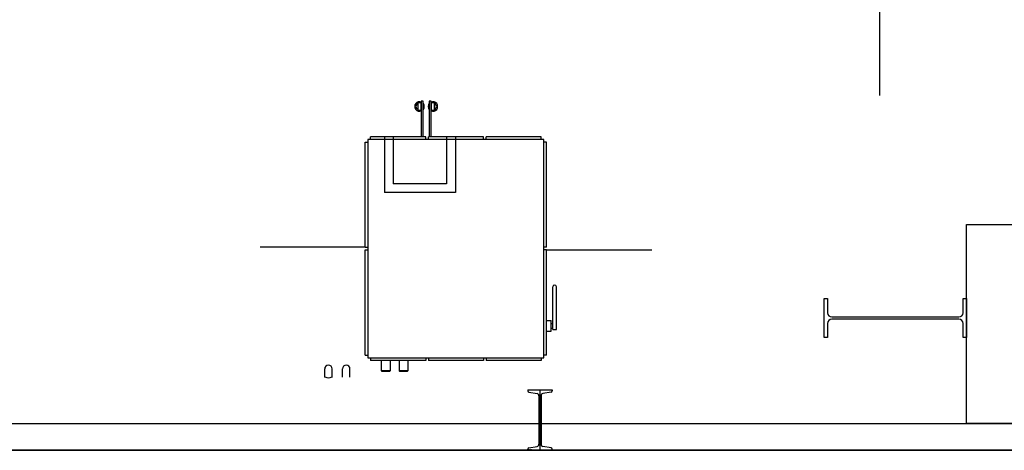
# Model space of a CAD drawing. Extents: x -1507204116 to 3732041488, y -170180604 to 62810664.
# Tile 37 of 54: x 128656 to 134196, y -2384 to 41. Entities that reach past the tile are written whole.
import ezdxf

# ---------------------------------------------------------------- set-up
doc = ezdxf.new("R2010")
doc.units = 0
doc.header["$LTSCALE"] = 1000
doc.header["$MEASUREMENT"] = 0
doc.linetypes.add('GEN7A', pattern=[7.5, 5, -1.25, 0, -1.25])
for name, color, linetype in [('_-0', 7, 'CONTINUOUS'), ('_-7A', 4, 'GEN7A'), ('_ZAŘÍZENÍ', 7, 'CONTINUOUS')]:
    doc.layers.add(name, color=color, linetype=linetype)
doc.styles.get("Standard").update_dxf_attribs({"font": 'ROMANS.shx', "height": 10})

msp = doc.modelspace()

# ---------------------------------------------------------------- linework, layer by layer
at = {"layer": '_-0', "color": 0, "lineweight": -2}
for p, q in [((131514.5, -2043), (131514.5, -2049.5)), ((131514.5, -2043), (131651.5, -2043)), ((131651.5, -2043), (131651.5, -2049.5)), ((131520.6, -2056.7), (131566.7, -2064.2)), ((131576.9, -2076.3), (131576.9, -2349.7)), ((131589.1, -2076.3), (131589.1, -2349.7)), ((131645.4, -2056.7), (131599.3, -2064.2)), ((131514.5, -2383), (131514.5, -2376.5)), ((131520.6, -2369.3), (131566.7, -2361.8)), ((131645.4, -2369.3), (131599.3, -2361.8)), ((131651.5, -2383), (131651.5, -2376.5)), ((131514.5, -2383), (131651.5, -2383))]:
    msp.add_line(p, q, dxfattribs=at)
for centre, radius, start, end in [((131521.8, -2049.5), 7.3, 180, 260.6625), ((131644.2, -2049.5), 7.3, 279.3375, 0), ((131564.7, -2076.3), 12.2, 0, 80.6625), ((131601.3, -2076.3), 12.2, 99.3375, 180), ((131521.8, -2376.5), 7.3, 99.3375, 180), ((131564.7, -2349.7), 12.2, 279.3375, 0), ((131601.3, -2349.7), 12.2, 180, 260.6625), ((131644.2, -2376.5), 7.3, 0, 80.6625)]:
    msp.add_arc(centre, radius, start, end, dxfattribs=at)
at = {"layer": '_-7A', "color": 0, "lineweight": -2}
msp.add_line((131583, -2043), (131583, -2383), dxfattribs=at)
at = {"layer": '_ZAŘÍZENÍ', "color": 0, "lineweight": -2}
for p, q in [((133493, 7415), (133493, -142)), ((133493, 217), (133493, -387)), ((130895.5, -428), (130895.5, -468)), ((130915.5, -428), (130895.5, -428)), ((130915.5, -418), (130915.5, -618)), ((130925.5, -418), (130915.5, -418)), ((130915.5, -468), (130915.5, -428)), ((130925.5, -618), (130925.5, -418)), ((130960.5, -418), (130960.5, -618)), ((130970.5, -418), (130960.5, -418)), ((130970.5, -618), (130970.5, -418)), ((130970.5, -428), (130970.5, -468)), ((130990.5, -428), (130970.5, -428)), ((130990.5, -468), (130990.5, -428)), ((130895.5, -468), (130915.5, -468)), ((130970.5, -468), (130990.5, -468)), ((130600.5, -1240.5), (130600.5, -648)), ((130600.5, -648), (130615.5, -648)), ((131605.5, -633), (130615.5, -633)), ((130615.5, -633), (130615.5, -1863)), ((130940.5, -618), (130630.5, -618)), ((130630.5, -633), (130630.5, -618)), ((130708, -618), (130708, -933)), ((130758, -618), (130758, -883)), ((130940.5, -633), (130940.5, -618)), ((131265.5, -618), (130955.5, -618)), ((130955.5, -633), (130955.5, -618)), ((131058, -618), (131058, -883)), ((131108, -618), (131108, -933)), ((131265.5, -633), (131265.5, -618)), ((131590.5, -618), (131280.5, -618)), ((131280.5, -633), (131280.5, -618)), ((131590.5, -633), (131590.5, -618)), ((131605.5, -1863), (131605.5, -633)), ((131620.5, -648), (131605.5, -648)), ((131620.5, -1240.5), (131620.5, -648)), ((131058, -883), (130758, -883)), ((131108, -933), (130708, -933)), ((130600.5, -1240.5), (130008, -1240.5)), ((130600.5, -1240.5), (130615.5, -1240.5)), ((130600.5, -1848), (130600.5, -1255.5)), ((130600.5, -1255.5), (130615.5, -1255.5)), ((131620.5, -1240.5), (131605.5, -1240.5)), ((131620.5, -1255.5), (131605.5, -1255.5)), ((131620.5, -1848), (131620.5, -1255.5)), ((131620.5, -1255.5), (132213, -1255.5)), ((131655.5, -1703), (131655.5, -1463)), ((131675.5, -1703), (131675.5, -1463)), ((133183, -1529), (133202, -1529)), ((133183, -1639), (133183, -1529)), ((133183, -1639), (133183, -1529)), ((133183, -1529), (133202, -1529)), ((133202, -1529), (133202, -1609)), ((133202, -1529), (133202, -1609)), ((133964, -1609), (133964, -1529)), ((133964, -1529), (133983, -1529)), ((133964, -1529), (133983, -1529)), ((133964, -1609), (133964, -1529)), ((133983, -1529), (133983, -1749)), ((133983, -1529), (133983, -1749)), ((131620.5, -1653), (131645.5, -1653)), ((131645.5, -1713), (131645.5, -1653)), ((133183, -1749), (133183, -1639)), ((133183, -1749), (133183, -1639)), ((133226, -1633), (133940, -1633)), ((133226, -1633), (133940, -1633)), ((133940, -1645), (133226, -1645)), ((133940, -1645), (133226, -1645)), ((131620.5, -1713), (131645.5, -1713)), ((131645.5, -1670.5), (131655.5, -1670.5)), ((131645.5, -1695.5), (131655.5, -1695.5)), ((131655.5, -1703), (131675.5, -1703)), ((133202, -1669), (133202, -1749)), ((133202, -1669), (133202, -1749)), ((133964, -1749), (133964, -1669)), ((133964, -1749), (133964, -1669)), ((133202, -1749), (133183, -1749)), ((133202, -1749), (133183, -1749)), ((133983, -1749), (133964, -1749)), ((133983, -1749), (133964, -1749)), ((130600.5, -1848), (130615.5, -1848)), ((130615.5, -1863), (131605.5, -1863)), ((130630.5, -1863), (130630.5, -1878)), ((130940.5, -1878), (130630.5, -1878)), ((130690.5, -1878), (130690.5, -1936)), ((130740.5, -1878), (130740.5, -1936)), ((130790.5, -1878), (130790.5, -1936)), ((130840.5, -1878), (130840.5, -1936)), ((130940.5, -1863), (130940.5, -1878)), ((130955.5, -1863), (130955.5, -1878)), ((131265.5, -1878), (130955.5, -1878)), ((131265.5, -1863), (131265.5, -1878)), ((131280.5, -1863), (131280.5, -1878)), ((131590.5, -1878), (131280.5, -1878)), ((131590.5, -1863), (131590.5, -1878)), ((131620.5, -1848), (131605.5, -1848)), ((130371.8, -1972.7), (130371.8, -1925.1)), ((130414.2, -1972.7), (130414.2, -1925.1)), ((130471.8, -1972.7), (130471.8, -1925.1)), ((130514.2, -1972.7), (130514.2, -1925.1)), ((130690.5, -1936), (130692.5, -1938)), ((130740.5, -1936), (130690.5, -1936)), ((130692.5, -1938), (130738.5, -1938)), ((130740.5, -1936), (130738.5, -1938)), ((130840.5, -1936), (130790.5, -1936)), ((130790.5, -1936), (130792.5, -1938)), ((130792.5, -1938), (130838.5, -1938)), ((130840.5, -1936), (130838.5, -1938)), ((130393, -1978.4), (130371.8, -1972.7)), ((130414.2, -1972.7), (130393, -1978.4)), ((166883, -2383), (115183, -2383)), ((166883, -2383), (115183, -2383)), ((166883, -2383), (115183, -2383))]:
    msp.add_line(p, q, dxfattribs=at)
for points in [[(115333, -33), (115333, -2233), (166733, -2233)], [(115183, -283), (115183, -2383), (166883, -2383)]]:
    msp.add_lwpolyline(points, dxfattribs=at)
msp.add_lwpolyline([(135583, -1113), (135583, -2233), (133983, -2233), (133983, -1113)], close=True, dxfattribs=at)
for centre, radius, start, end in [((130905.5, -448), 27, 68.2615, 291.7385), ((130905.5, -448), 20, 120, 240), ((130905.5, -448), 27, 317.7946, 42.2054), ((130980.5, -448), 27, 137.7946, 222.2054), ((130980.5, -448), 27, 248.2615, 111.7385), ((130980.5, -448), 20, 300, 60), ((131665.5, -1463), 10, 0, 180), ((133226, -1609), 24, 180, 270), ((133226, -1609), 24, 180, 270), ((133226, -1669), 24, 90, 180), ((133226, -1669), 24, 90, 180), ((133940, -1609), 24, 270, 0), ((133940, -1609), 24, 270, 0), ((133940, -1669), 24, 0, 90), ((133940, -1669), 24, 0, 90), ((130393, -1925.1), 21.2, 0, 180), ((130493, -1925.1), 21.2, 0, 180)]:
    msp.add_arc(centre, radius, start, end, dxfattribs=at)

# ---------------------------------------------------------------- texts
at = {"layer": '_-0', "color": 0, "lineweight": -2, "flags": 9}
msp.add_attdef('POWER_DIM', (131514.5, -2383), 'I34', height=3.5, dxfattribs=at)

doc.saveas('drawing.dxf')
